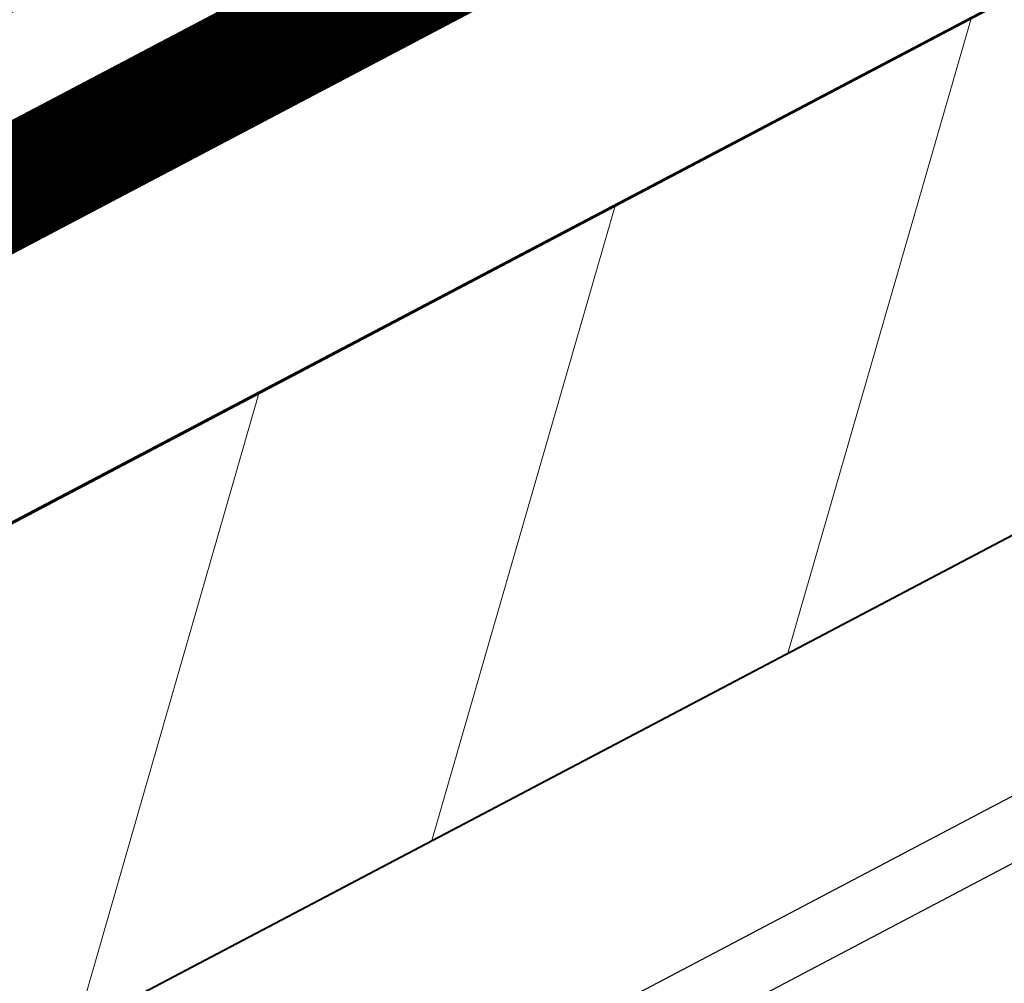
# Model space of a CAD drawing. Header units: metres. Extents: x 7408630 to 7411134, y 5569633 to 5570339.
# Tile 65 of 76: x 7410493.843 to 7410494.008, y 5569902.432 to 5569902.593. Entities that reach past the tile are written whole.
import ezdxf
from ezdxf.enums import TextEntityAlignment as Align

# ---------------------------------------------------------------- set-up
doc = ezdxf.new("R2010")
doc.units = ezdxf.units.M
doc.header["$MEASUREMENT"] = 0
doc.layers.add('0-wypos-sanitarne', color=1, linetype='Continuous')
for name, color, linetype, lineweight in [('0-ZABUDOWA GK-MDF', 54, 'Continuous', 35), ('1_POSADZKA PODZIAŁY', 151, 'Continuous', 0), ('1_POSADZKI COKOŁY', 170, 'Continuous', 0), ('Hatch_zamurowania', 4, 'Continuous', 5), ('OPIS POM NOWE', 140, 'Continuous', 5), ('Opis_pom', 9, 'Continuous', 18), ('Sciany', 2, 'Continuous', 40)]:
    doc.layers.add(name, color=color, linetype=linetype, lineweight=lineweight)
doc.styles.add('ARIAL', font='tahoma.ttf')

# ---------------------------------------------------------------- blocks, each defined once
blk = doc.blocks.new('99400_TOP')
for points in [[(0.1649285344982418, 0.1496802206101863), (-0.1647679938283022, 0.1496802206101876)], [(-0.1184726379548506, 0.0496799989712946), (-0.1184726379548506, 0.1396802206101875), (0.1115273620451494, 0.1396802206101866), (0.1115273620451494, 0.0496799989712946)]]:
    blk.add_lwpolyline(points)
blk = doc.blocks.new('A$C4ebe9e89')
blk.add_blockref('99400_TOP', (0, 0))
blk = doc.blocks.new('A$C142d3faa')
at = {"layer": '1_POSADZKA PODZIAŁY'}
h = blk.add_hatch(dxfattribs=at)
h.set_pattern_fill('_USER', color=256, scale=80, double=1, pattern_type=0)
h.set_pattern_definition([(0, (-58931.34199039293, 199163.1944934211), (0, 80), []), (90, (-58931.34199039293, 199163.1944934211), (-80, 4.898587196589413e-15), [])])
h.paths.add_polyline_path([(28.22535916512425, 1045.606190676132), (175.2253591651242, 1045.606190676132), (175.2253591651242, 1273.606190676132), (408.2253591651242, 1273.606190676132), (408.2253591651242, 1588.606190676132), (65.22535916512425, 1588.606190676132), (65.22535916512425, 1464.606190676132), (38.22535945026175, 1464.606190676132), (38.22535945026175, 1191.606190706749), (63.22535916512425, 1191.606190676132), (63.22535915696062, 1179.606190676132), (27.22535916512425, 1179.606190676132)])
at = {"layer": 'Hatch_zamurowania'}
h = blk.add_hatch(dxfattribs=at)
h.set_pattern_fill('ANSI31', color=256, scale=1.5)
h.set_pattern_definition([(45, (-50117.48606533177, 199163.1944934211), (-3.367596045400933, 3.367596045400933), [])])
h.paths.add_polyline_path([(175.2253591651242, 1045.400270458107), (175.2253591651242, 1273.606190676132), (419.2253591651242, 1273.606190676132), (419.2253591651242, 1265.606190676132), (183.2253591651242, 1265.606190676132), (183.2253591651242, 1045.606190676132)])
at = {"layer": '0-ZABUDOWA GK-MDF'}
blk.add_lwpolyline([(308.2425918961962, 1273.63979690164), (419.2253591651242, 1273.602493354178)], dxfattribs=at)
at = {"layer": '1_POSADZKI COKOŁY', "color": 180, "true_color": 0x3022f7, "const_width": 2}
blk.add_lwpolyline([(33.22535916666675, 1050.606190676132), (170.2253591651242, 1050.606190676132), (170.2253591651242, 1278.606266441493), (414.2253591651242, 1278.602569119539), (414.2253591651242, 1583.606190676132), (70.22535918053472, 1583.606190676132), (70.22535956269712, 1459.606190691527), (43.22535944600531, 1459.60619060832), (43.22535922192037, 1196.606190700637), (68.22535916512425, 1196.60619067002), (68.22535916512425, 1174.606190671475), (33.22535920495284, 1174.606190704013)], close=True, dxfattribs=at)
at = {"layer": 'Sciany'}
for points in [[(419.2253591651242, 1273.606190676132), (175.2253591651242, 1273.606190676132)], [(419.2253591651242, 1265.606190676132), (183.2253591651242, 1265.606190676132)]]:
    blk.add_lwpolyline(points, dxfattribs=at)
at = {"layer": '0-wypos-sanitarne', "xscale": 100, "yscale": 100, "zscale": 100}
blk.add_blockref('A$C4ebe9e89', (340.9957001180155, 1246.757740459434), dxfattribs=at)
at = {"layer": 'OPIS POM NOWE', "style": 'ARIAL'}
for tag, p in [('E1,4', (2085.453509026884, 1677.902724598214)), ('E1,4', (2642.565068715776, 1467.098580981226)), ('E1,4', (2887.554946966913, 1334.669140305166)), ('E1,1', (2346.15172770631, 945.3069204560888)), ('E1,2', (2380.289767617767, 731.4605824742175)), ('E1,4', (3248.926969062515, 423.5622677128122)), ('E1,3', (2269.290473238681, 389.8474601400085)), ('E1,5', (4145.396889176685, -41.41678165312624))]:
    blk.add_attdef(tag, text='', height=23.936, dxfattribs=at).set_placement(p, align=Align.MIDDLE_CENTER)
at = {"layer": 'Opis_pom', "ltscale": 0.7, "style": 'ARIAL'}
for tag, p in [('B1,18', (784.175454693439, 4749.376909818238)), ('B1,21', (1474.160621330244, 4744.552251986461)), ('B1/17', (593.1950013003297, 4721.360037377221)), ('1,23', (2643.879736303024, 4721.360037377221)), ('1,22', (2015.997302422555, 4715.619925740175)), ('A1,1', (-123.2752701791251, 4710.792713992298)), ('B1,1', (2964.213888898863, 4687.194759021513)), ('B1,19', (983.4770436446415, 4684.250472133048)), ('A1,6', (-365.3793687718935, 4657.226791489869)), ('A1,16', (198.2072643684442, 4631.436355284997)), ('B1,20', (1267.194878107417, 4624.632454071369)), ('B1,3', (3298.013043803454, 4567.235815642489)), ('B1,4', (4545.109849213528, 4480.622250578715)), ('A1,5', (-782.1155021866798, 4446.932694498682)), ('A1,2', (-186.9193724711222, 4425.112318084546)), ('A1,15', (198.2072643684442, 4391.000839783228)), ('B1,2', (2872.012077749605, 4302.459186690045)), ('A1,3', (-121.2895641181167, 4150.905633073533)), ('B1,8', (2427.383192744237, 4053.123158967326)), ('B1,6', (4754.926236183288, 3940.334623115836)), ('A1,4', (-837.6792277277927, 3920.772192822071)), ('B1,14', (401.2060605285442, 3890.998977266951)), ('B1,13', (1255.283140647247, 3857.264790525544)), ('B1,5', (4487.887436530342, 3854.524062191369)), ('B1,10', (1961.599271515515, 3852.276071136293)), ('B1,9', (2126.781835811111, 3827.246892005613)), ('B1,7', (3203.179523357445, 3799.68363001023)), ('B1,11', (2118.658790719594, 3658.838670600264)), ('B1,12', (1949.477289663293, 3633.257187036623)), ('C1,2', (2894.604733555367, 3427.283363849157)), ('C1,3', (2160.246723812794, 3198.455877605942)), ('C1,1', (3129.25555325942, 2706.44898945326)), ('C1,4', (2077.339235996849, 2485.413103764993)), ('C1,5', (2131.383208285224, 2180.309788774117)), ('C1,10', (3196.043433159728, 2172.920878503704)), ('C1,9', (3215.995519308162, 1907.634199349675)), ('C1,6', (2168.073843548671, 1819.58528353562)), ('D0,18', (1348.653176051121, 1483.781635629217)), ('C1,8', (2890.195548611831, 1472.29709332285)), ('C1,7', (2247.746238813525, 1432.404889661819)), ('D,03', (680.1466722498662, 1361.206844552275)), ('D0,15', (1769.826019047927, 1360.285680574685)), ('D,07', (301.6534830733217, 1339.208595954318)), ('D0,6', (-189.623502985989, 1299.117330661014)), ('D0,8', (-573.6059719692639, 1280.794415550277)), ('D0,2', (1011.718833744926, 1184.667071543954)), ('D0,4', (520.2942003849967, 1181.603761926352)), ('D0,14', (1790.011409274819, 1156.002015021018)), ('D,05', (264.3299696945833, 1077.697489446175)), ('D0,13', (1760.78024321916, 974.2700197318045)), ('D0,09', (-770.0709432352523, 944.5551283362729)), ('D0,1', (999.9887503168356, 928.6062601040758)), ('D0,10', (-751.0723892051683, 564.5580135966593)), ('D0,11', (-751.0723892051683, 336.7382673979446)), ('D0,12', (198.7439030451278, 306.3970252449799))]:
    blk.add_attdef(tag, text='', height=11.968, dxfattribs=at).set_placement(p, align=Align.MIDDLE_CENTER)

msp = doc.modelspace()

# ---------------------------------------------------------------- block references
at = {"xscale": 0.01, "yscale": 0.01, "zscale": 0.01, "rotation": 27.75854060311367}
msp.add_blockref('A$C142d3faa', (7410496.779402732, 5569889.662845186), dxfattribs=at)

doc.saveas('drawing.dxf')
